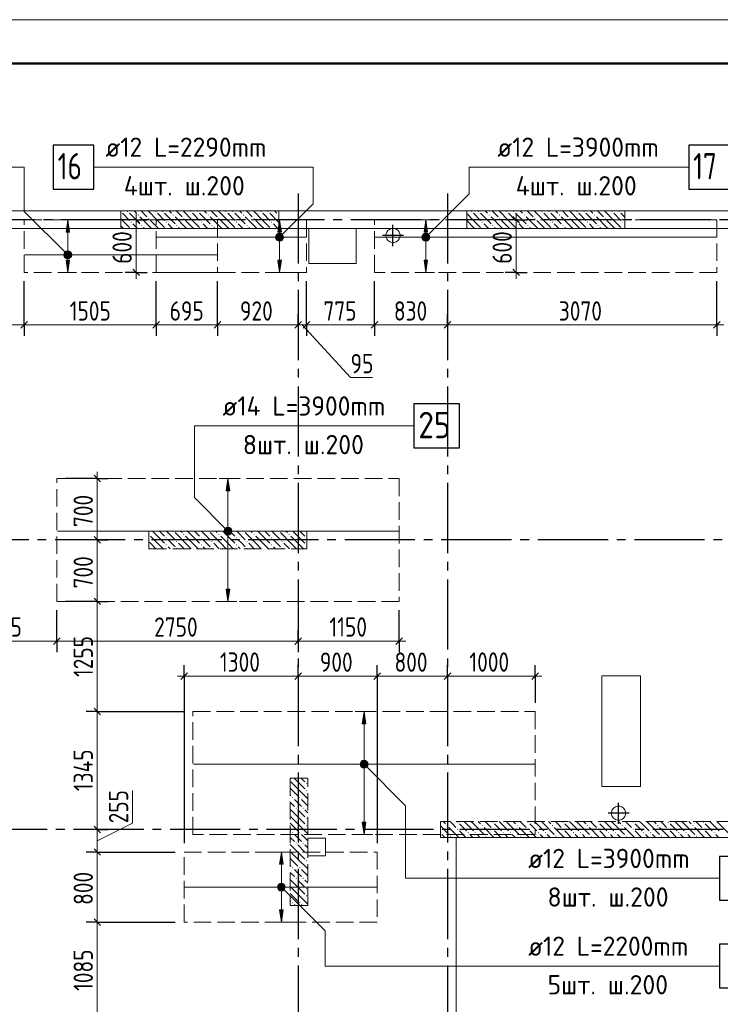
# Model space of a CAD drawing. Header units: millimetres. Extents: x 0 to 43617, y 0 to 59400.
# Tile 23 of 25: x 11451 to 19433, y 48177 to 59400. Entities that reach past the tile are written whole.
import ezdxf

# ---------------------------------------------------------------- set-up
doc = ezdxf.new("R2010")
doc.units = ezdxf.units.MM
doc.linetypes.add('______2', pattern=[270, 200, -70])
doc.linetypes.add('______5', pattern=[1100, 800, -100, 100, -100])
for name, color, linetype, lineweight in [('Standard', 7, 'Continuous', 25), ('ДОП Верх по У', 7, 'Continuous', 25), ('ЖБ Перекрытие верхний уровень', 7, 'Continuous', 35), ('ЖБ Пилон', 7, 'Continuous', 35), ('ЖБ Стена верхний уровень', 7, 'Continuous', 35), ('Оси', 40, '______5', 18), ('Позиционная метка номер позиции', 7, 'Continuous', 13), ('Примечания', 7, 'Continuous', 25)]:
    doc.layers.add(name, color=color, linetype=linetype, lineweight=lineweight)
doc.styles.add('GOST 2.304-81', font='txt')
doc.styles.add('ISOCPEUR', font='txt')

msp = doc.modelspace()

# ---------------------------------------------------------------- hatches: boundary and pattern name
at = {"layer": 'ДОП Верх по У', "linetype": 'Continuous', "lineweight": 13, "transparency": 33554687}
for points in [[(12019, 56980), (11999, 57120), (11979, 56980)], [(14432, 56980), (14412, 57120), (14392, 56980)], [(16098, 56980), (16078, 57120), (16058, 56980)], [(14374, 56920), (14449, 56920), (14444, 56939)], [(14374, 56920), (14444, 56939), (14380, 56939)], [(14380, 56901), (14449, 56920), (14374, 56920)], [(14380, 56939), (14444, 56939), (14431, 56952)], [(14380, 56939), (14431, 56952), (14393, 56952)], [(14380, 56901), (14444, 56901), (14449, 56920)], [(14393, 56888), (14444, 56901), (14380, 56901)], [(14393, 56952), (14431, 56952), (14412, 56958)], [(14393, 56888), (14431, 56888), (14444, 56901)], [(16041, 56920), (16116, 56920), (16111, 56939)], [(16041, 56920), (16111, 56939), (16046, 56939)], [(16046, 56901), (16116, 56920), (16041, 56920)], [(16046, 56939), (16111, 56939), (16097, 56952)], [(16046, 56939), (16097, 56952), (16060, 56952)], [(16046, 56901), (16111, 56901), (16116, 56920)], [(16060, 56888), (16111, 56901), (16046, 56901)], [(16060, 56952), (16097, 56952), (16078, 56958)], [(16060, 56888), (16097, 56888), (16111, 56901)], [(14431, 56888), (14393, 56888), (14412, 56883)], [(16097, 56888), (16060, 56888), (16078, 56883)], [(11961, 56720), (12036, 56720), (12031, 56739)], [(11961, 56720), (12031, 56739), (11967, 56739)], [(11967, 56701), (12036, 56720), (11961, 56720)], [(11967, 56739), (12031, 56739), (12018, 56752)], [(11967, 56739), (12018, 56752), (11980, 56752)], [(11967, 56701), (12031, 56701), (12036, 56720)], [(11980, 56688), (12031, 56701), (11967, 56701)], [(11980, 56752), (12018, 56752), (11999, 56758)], [(11980, 56688), (12018, 56688), (12031, 56701)], [(12018, 56688), (11980, 56688), (11999, 56683)], [(13844, 54030), (13824, 54170), (13804, 54030)], [(13786, 53570), (13861, 53570), (13856, 53589)], [(13786, 53570), (13856, 53589), (13792, 53589)], [(13792, 53551), (13861, 53570), (13786, 53570)], [(13792, 53589), (13856, 53589), (13843, 53602)], [(13792, 53589), (13843, 53602), (13805, 53602)], [(13792, 53551), (13856, 53551), (13861, 53570)], [(13805, 53538), (13856, 53551), (13792, 53551)], [(13805, 53602), (13843, 53602), (13824, 53608)], [(13805, 53538), (13843, 53538), (13856, 53551)], [(13843, 53538), (13805, 53538), (13824, 53533)], [(15394, 51373), (15374, 51513), (15354, 51373)], [(15336, 50913), (15411, 50913), (15406, 50932)], [(15336, 50913), (15406, 50932), (15342, 50932)], [(15342, 50894), (15411, 50913), (15336, 50913)], [(15342, 50932), (15406, 50932), (15393, 50945)], [(15342, 50932), (15393, 50945), (15355, 50945)], [(15342, 50894), (15406, 50894), (15411, 50913)], [(15355, 50881), (15406, 50894), (15342, 50894)], [(15355, 50945), (15393, 50945), (15374, 50951)], [(15355, 50881), (15393, 50881), (15406, 50894)], [(15393, 50881), (15355, 50881), (15374, 50876)], [(14452, 49773), (14432, 49913), (14412, 49773)], [(14394, 49513), (14469, 49513), (14464, 49532)], [(14394, 49513), (14464, 49532), (14399, 49532)], [(14399, 49494), (14469, 49513), (14394, 49513)], [(14399, 49532), (14464, 49532), (14450, 49545)], [(14399, 49532), (14450, 49545), (14413, 49545)], [(14399, 49494), (14464, 49494), (14469, 49513)], [(14413, 49481), (14464, 49494), (14399, 49494)], [(14413, 49545), (14450, 49545), (14432, 49551)], [(14413, 49481), (14450, 49481), (14464, 49494)], [(14450, 49481), (14413, 49481), (14432, 49476)]]:
    msp.add_hatch(color=7, dxfattribs=at).paths.add_polyline_path(points)
for points in [[(12019, 56660), (11999, 56520), (11979, 56660)], [(14432, 56660), (14412, 56520), (14392, 56660)], [(16098, 56660), (16078, 56520), (16058, 56660)], [(13844, 52910), (13824, 52770), (13804, 52910)], [(15394, 50253), (15374, 50113), (15354, 50253)], [(14452, 49253), (14432, 49113), (14412, 49253)]]:
    msp.add_hatch(color=7, dxfattribs=at).paths.add_polyline_path(points, flags=16)
at = {"layer": 'ЖБ Пилон', "linetype": 'Continuous', "lineweight": 18, "transparency": 33554687}
for points in [[(12604, 57217), (12607, 57213), (12604, 57210)], [(12674, 57213), (12681, 57220), (12687, 57213), (12681, 57207)], [(12794, 57173), (12801, 57180), (12807, 57173), (12801, 57167)], [(12914, 57133), (12921, 57140), (12927, 57133), (12921, 57127)], [(12994, 57213), (13001, 57220), (13007, 57213), (13001, 57207)], [(13074, 57213), (13081, 57220), (13087, 57213), (13081, 57207)], [(13194, 57173), (13201, 57180), (13207, 57173), (13201, 57167)], [(13314, 57133), (13321, 57140), (13327, 57133), (13321, 57127)], [(13394, 57213), (13401, 57220), (13407, 57213), (13401, 57207)], [(13474, 57213), (13481, 57220), (13487, 57213), (13481, 57207)], [(13594, 57173), (13601, 57180), (13607, 57173), (13601, 57167)], [(13714, 57133), (13721, 57140), (13727, 57133), (13721, 57127)], [(13794, 57213), (13801, 57220), (13807, 57213), (13801, 57207)], [(13874, 57213), (13881, 57220), (13887, 57213), (13881, 57207)], [(13994, 57173), (14001, 57180), (14007, 57173), (14001, 57167)], [(14114, 57133), (14121, 57140), (14127, 57133), (14121, 57127)], [(14194, 57213), (14201, 57220), (14207, 57213), (14201, 57207)], [(14274, 57213), (14281, 57220), (14287, 57213), (14281, 57207)], [(14394, 57173), (14401, 57180), (14404, 57177), (14404, 57170), (14401, 57167)], [(16594, 57213), (16601, 57220), (16607, 57213), (16601, 57207)], [(16674, 57213), (16681, 57220), (16687, 57213), (16681, 57207)], [(16794, 57173), (16801, 57180), (16807, 57173), (16801, 57167)], [(16914, 57133), (16921, 57140), (16927, 57133), (16921, 57127)], [(16994, 57213), (17001, 57220), (17007, 57213), (17001, 57207)], [(17074, 57213), (17081, 57220), (17087, 57213), (17081, 57207)], [(17194, 57173), (17201, 57180), (17207, 57173), (17201, 57167)], [(17314, 57133), (17321, 57140), (17327, 57133), (17321, 57127)], [(17394, 57213), (17401, 57220), (17407, 57213), (17401, 57207)], [(17474, 57213), (17481, 57220), (17487, 57213), (17481, 57207)], [(17594, 57173), (17601, 57180), (17607, 57173), (17601, 57167)], [(17714, 57133), (17721, 57140), (17727, 57133), (17721, 57127)], [(17794, 57213), (17801, 57220), (17807, 57213), (17801, 57207)], [(17874, 57213), (17881, 57220), (17887, 57213), (17881, 57207)], [(17994, 57173), (18001, 57180), (18007, 57173), (18001, 57167)], [(18114, 57133), (18121, 57140), (18127, 57133), (18121, 57127)], [(18194, 57213), (18201, 57220), (18207, 57213), (18201, 57207)], [(18274, 57213), (18281, 57220), (18287, 57213), (18281, 57207)], [(12714, 57093), (12721, 57100), (12727, 57093), (12721, 57087)], [(12834, 57053), (12841, 57060), (12847, 57053), (12841, 57047)], [(13114, 57093), (13121, 57100), (13127, 57093), (13121, 57087)], [(13234, 57053), (13241, 57060), (13247, 57053), (13241, 57047)], [(13514, 57093), (13521, 57100), (13527, 57093), (13521, 57087)], [(13634, 57053), (13641, 57060), (13647, 57053), (13641, 57047)], [(13914, 57093), (13921, 57100), (13927, 57093), (13921, 57087)], [(14034, 57053), (14041, 57060), (14047, 57053), (14041, 57047)], [(14314, 57093), (14321, 57100), (14327, 57093), (14321, 57087)], [(16714, 57093), (16721, 57100), (16727, 57093), (16721, 57087)], [(16834, 57053), (16841, 57060), (16847, 57053), (16841, 57047)], [(17114, 57093), (17121, 57100), (17127, 57093), (17121, 57087)], [(17234, 57053), (17241, 57060), (17247, 57053), (17241, 57047)], [(17514, 57093), (17521, 57100), (17527, 57093), (17521, 57087)], [(17634, 57053), (17641, 57060), (17647, 57053), (17641, 57047)], [(17914, 57093), (17921, 57100), (17927, 57093), (17921, 57087)], [(18034, 57053), (18041, 57060), (18047, 57053), (18041, 57047)], [(18314, 57093), (18321, 57100), (18327, 57093), (18321, 57087)], [(12924, 53537), (12927, 53533), (12924, 53530)], [(13204, 53570), (13201, 53567), (13198, 53570)], [(13314, 53533), (13321, 53540), (13327, 53533), (13321, 53527)], [(13604, 53570), (13601, 53567), (13598, 53570)], [(13714, 53533), (13721, 53540), (13727, 53533), (13721, 53527)], [(14004, 53570), (14001, 53567), (13998, 53570)], [(14114, 53533), (14121, 53540), (14127, 53533), (14121, 53527)], [(14404, 53570), (14401, 53567), (14398, 53570)], [(14514, 53533), (14521, 53540), (14527, 53533), (14521, 53527)], [(13114, 53493), (13121, 53500), (13127, 53493), (13121, 53487)], [(13234, 53453), (13241, 53460), (13247, 53453), (13241, 53447)], [(13514, 53493), (13521, 53500), (13527, 53493), (13521, 53487)], [(13634, 53453), (13641, 53460), (13647, 53453), (13641, 53447)], [(13914, 53493), (13921, 53500), (13927, 53493), (13921, 53487)], [(14034, 53453), (14041, 53460), (14047, 53453), (14041, 53447)], [(14314, 53493), (14321, 53500), (14327, 53493), (14321, 53487)], [(14434, 53453), (14441, 53460), (14447, 53453), (14441, 53447)], [(14714, 53493), (14721, 53500), (14724, 53497), (14724, 53490), (14721, 53487)], [(13114, 53413), (13121, 53420), (13127, 53413), (13121, 53407)], [(13234, 53373), (13241, 53380), (13247, 53373), (13244, 53370), (13238, 53370)], [(13514, 53413), (13521, 53420), (13527, 53413), (13521, 53407)], [(13634, 53373), (13641, 53380), (13647, 53373), (13644, 53370), (13638, 53370)], [(13914, 53413), (13921, 53420), (13927, 53413), (13921, 53407)], [(14034, 53373), (14041, 53380), (14047, 53373), (14044, 53370), (14038, 53370)], [(14314, 53413), (14321, 53420), (14327, 53413), (14321, 53407)], [(14434, 53373), (14441, 53380), (14447, 53373), (14444, 53370), (14438, 53370)], [(14714, 53413), (14721, 53420), (14724, 53417), (14724, 53410), (14721, 53407)], [(14714, 50693), (14721, 50700), (14727, 50693), (14721, 50687)], [(14714, 50613), (14721, 50620), (14727, 50613), (14721, 50607)], [(14554, 50533), (14561, 50540), (14567, 50533), (14561, 50527)], [(14634, 50533), (14641, 50540), (14647, 50533), (14641, 50527)], [(14594, 50413), (14601, 50420), (14607, 50413), (14601, 50407)], [(14674, 50413), (14681, 50420), (14687, 50413), (14681, 50407)], [(14714, 50293), (14721, 50300), (14727, 50293), (14721, 50287)], [(14714, 50213), (14721, 50220), (14727, 50213), (14721, 50207)], [(14554, 50133), (14561, 50140), (14567, 50133), (14561, 50127)], [(14634, 50133), (14641, 50140), (14647, 50133), (14641, 50127)], [(14594, 50013), (14601, 50020), (14607, 50013), (14601, 50007)], [(14674, 50013), (14681, 50020), (14687, 50013), (14681, 50007)], [(14714, 49893), (14721, 49900), (14727, 49893), (14721, 49887)], [(14554, 49733), (14561, 49740), (14567, 49733), (14561, 49727)], [(14634, 49733), (14641, 49740), (14647, 49733), (14641, 49727)], [(14714, 49813), (14721, 49820), (14727, 49813), (14721, 49807)], [(14594, 49613), (14601, 49620), (14607, 49613), (14601, 49607)], [(14674, 49613), (14681, 49620), (14687, 49613), (14681, 49607)], [(14714, 49493), (14721, 49500), (14727, 49493), (14721, 49487)], [(14714, 49413), (14721, 49420), (14727, 49413), (14721, 49407)], [(14554, 49333), (14561, 49340), (14567, 49333), (14561, 49327)], [(14634, 49333), (14641, 49340), (14647, 49333), (14641, 49327)]]:
    msp.add_hatch(color=7, dxfattribs=at).paths.add_polyline_path(points, flags=16)
at = {"layer": 'ЖБ Стена верхний уровень', "linetype": 'Continuous', "lineweight": 18, "transparency": 33554687}
for points in [[(16314, 50213), (16321, 50220), (16327, 50213), (16321, 50207)], [(16434, 50253), (16441, 50260), (16447, 50253), (16441, 50247)], [(16434, 50173), (16441, 50180), (16447, 50173), (16441, 50167)], [(16714, 50213), (16721, 50220), (16727, 50213), (16721, 50207)], [(16834, 50253), (16841, 50260), (16847, 50253), (16841, 50247)], [(16834, 50173), (16841, 50180), (16847, 50173), (16841, 50167)], [(17114, 50213), (17121, 50220), (17127, 50213), (17121, 50207)], [(17234, 50253), (17241, 50260), (17247, 50253), (17241, 50247)], [(17234, 50173), (17241, 50180), (17247, 50173), (17241, 50167)], [(17514, 50213), (17521, 50220), (17527, 50213), (17521, 50207)], [(17634, 50253), (17641, 50260), (17647, 50253), (17641, 50247)], [(17634, 50173), (17641, 50180), (17647, 50173), (17641, 50167)], [(17914, 50213), (17921, 50220), (17927, 50213), (17921, 50207)], [(18034, 50253), (18041, 50260), (18047, 50253), (18041, 50247)], [(18034, 50173), (18041, 50180), (18047, 50173), (18041, 50167)], [(18314, 50213), (18321, 50220), (18327, 50213), (18321, 50207)], [(18434, 50253), (18441, 50260), (18447, 50253), (18441, 50247)], [(18434, 50173), (18441, 50180), (18447, 50173), (18441, 50167)], [(18714, 50213), (18721, 50220), (18727, 50213), (18721, 50207)], [(18834, 50253), (18841, 50260), (18847, 50253), (18841, 50247)], [(18834, 50173), (18841, 50180), (18847, 50173), (18841, 50167)], [(19114, 50213), (19121, 50220), (19127, 50213), (19121, 50207)], [(19234, 50253), (19241, 50260), (19247, 50253), (19241, 50247)], [(19234, 50173), (19241, 50180), (19247, 50173), (19241, 50167)], [(16244, 50137), (16247, 50133), (16244, 50130)], [(16354, 50093), (16361, 50100), (16367, 50093), (16361, 50087)], [(16554, 50133), (16561, 50140), (16567, 50133), (16561, 50127)], [(16634, 50133), (16641, 50140), (16647, 50133), (16641, 50127)], [(16754, 50093), (16761, 50100), (16767, 50093), (16761, 50087)], [(16954, 50133), (16961, 50140), (16967, 50133), (16961, 50127)], [(17034, 50133), (17041, 50140), (17047, 50133), (17041, 50127)], [(17154, 50093), (17161, 50100), (17167, 50093), (17161, 50087)], [(17354, 50133), (17361, 50140), (17367, 50133), (17361, 50127)], [(17434, 50133), (17441, 50140), (17447, 50133), (17441, 50127)], [(17554, 50093), (17561, 50100), (17567, 50093), (17561, 50087)], [(17754, 50133), (17761, 50140), (17767, 50133), (17761, 50127)], [(17834, 50133), (17841, 50140), (17847, 50133), (17841, 50127)], [(17954, 50093), (17961, 50100), (17967, 50093), (17961, 50087)], [(18154, 50133), (18161, 50140), (18167, 50133), (18161, 50127)], [(18234, 50133), (18241, 50140), (18247, 50133), (18241, 50127)], [(18354, 50093), (18361, 50100), (18367, 50093), (18361, 50087)], [(18554, 50133), (18561, 50140), (18567, 50133), (18561, 50127)], [(18634, 50133), (18641, 50140), (18647, 50133), (18641, 50127)], [(18754, 50093), (18761, 50100), (18767, 50093), (18761, 50087)], [(18954, 50133), (18961, 50140), (18967, 50133), (18961, 50127)], [(19034, 50133), (19041, 50140), (19047, 50133), (19041, 50127)], [(19154, 50093), (19161, 50100), (19167, 50093), (19161, 50087)], [(19354, 50133), (19361, 50140), (19367, 50133), (19361, 50127)]]:
    msp.add_hatch(color=7, dxfattribs=at).paths.add_polyline_path(points, flags=16)
at = {"layer": 'Позиционная метка номер позиции', "linetype": 'Continuous', "lineweight": 13, "transparency": 33554687}
for points in [[(14369, 56931), (14444, 56888), (14380, 56952)], [(14369, 56909), (14423, 56877), (14369, 56931)], [(14369, 56931), (14423, 56877), (14444, 56888)], [(14400, 56877), (14369, 56909), (14380, 56888)], [(14369, 56909), (14400, 56877), (14423, 56877)], [(14380, 56952), (14455, 56909), (14400, 56963)], [(14380, 56952), (14444, 56888), (14455, 56909)], [(14400, 56963), (14455, 56909), (14455, 56931)], [(14400, 56963), (14455, 56931), (14423, 56963)], [(14423, 56963), (14455, 56931), (14444, 56952)], [(16035, 56931), (16110, 56888), (16047, 56952)], [(16035, 56909), (16090, 56877), (16035, 56931)], [(16035, 56931), (16090, 56877), (16110, 56888)], [(16067, 56877), (16035, 56909), (16047, 56888)], [(16035, 56909), (16067, 56877), (16090, 56877)], [(16047, 56952), (16122, 56909), (16067, 56963)], [(16047, 56952), (16110, 56888), (16122, 56909)], [(16067, 56963), (16122, 56909), (16122, 56931)], [(16067, 56963), (16122, 56931), (16090, 56963)], [(16090, 56963), (16122, 56931), (16110, 56952)], [(11967, 56688), (12010, 56763), (11956, 56709)], [(11956, 56709), (12010, 56763), (11988, 56763)], [(11956, 56709), (11988, 56763), (11956, 56731)], [(11956, 56731), (11988, 56763), (11967, 56752)], [(11967, 56688), (12031, 56752), (12010, 56763)], [(11988, 56677), (12031, 56752), (11967, 56688)], [(11988, 56677), (12042, 56731), (12031, 56752)], [(12010, 56677), (12042, 56731), (11988, 56677)], [(12010, 56677), (12042, 56709), (12042, 56731)], [(12042, 56709), (12010, 56677), (12031, 56688)], [(13792, 53538), (13835, 53613), (13781, 53559)], [(13781, 53559), (13835, 53613), (13813, 53613)], [(13781, 53559), (13813, 53613), (13781, 53581)], [(13781, 53581), (13813, 53613), (13792, 53602)], [(13792, 53538), (13856, 53602), (13835, 53613)], [(13813, 53527), (13856, 53602), (13792, 53538)], [(13813, 53527), (13867, 53581), (13856, 53602)], [(13835, 53527), (13867, 53581), (13813, 53527)], [(13835, 53527), (13867, 53559), (13867, 53581)], [(13867, 53559), (13835, 53527), (13856, 53538)], [(15331, 50924), (15363, 50956), (15342, 50945)], [(15363, 50956), (15331, 50924), (15331, 50902)], [(15363, 50956), (15331, 50902), (15385, 50956)], [(15385, 50956), (15331, 50902), (15342, 50881)], [(15385, 50956), (15342, 50881), (15406, 50945)], [(15406, 50945), (15342, 50881), (15363, 50870)], [(15406, 50945), (15363, 50870), (15417, 50924)], [(15417, 50924), (15363, 50870), (15385, 50870)], [(15417, 50924), (15385, 50870), (15417, 50902)], [(15417, 50902), (15385, 50870), (15406, 50881)], [(14388, 49524), (14420, 49556), (14400, 49545)], [(14420, 49556), (14388, 49524), (14388, 49502)], [(14420, 49556), (14388, 49502), (14443, 49556)], [(14443, 49556), (14388, 49502), (14400, 49481)], [(14443, 49556), (14400, 49481), (14463, 49545)], [(14463, 49545), (14400, 49481), (14420, 49470)], [(14463, 49545), (14420, 49470), (14475, 49524)], [(14475, 49524), (14420, 49470), (14443, 49470)], [(14475, 49524), (14443, 49470), (14475, 49502)], [(14475, 49502), (14443, 49470), (14463, 49481)]]:
    msp.add_hatch(color=7, dxfattribs=at).paths.add_polyline_path(points)

# ---------------------------------------------------------------- linework, layer by layer
at = {"layer": 'Standard', "color": 7, "linetype": 'Continuous', "lineweight": 25, "transparency": 33554687}
for p, q in [((12740, 57158), (12815, 57083)), ((17070, 57158), (17145, 57083)), ((12740, 56558), (12815, 56483)), ((17070, 56558), (17145, 56483)), ((11466, 55883), (11541, 55958)), ((12969, 55883), (13044, 55958)), ((13666, 55883), (13741, 55958)), ((14586, 55883), (14661, 55958)), ((14681, 55883), (14756, 55958)), ((15457, 55883), (15531, 55958)), ((16286, 55883), (16361, 55958)), ((19357, 55883), (19431, 55958)), ((12298, 54208), (12373, 54133)), ((12298, 53508), (12373, 53433)), ((12298, 52808), (12373, 52733)), ((11836, 52280), (11911, 52355)), ((14586, 52280), (14661, 52355)), ((15736, 52280), (15811, 52355)), ((13286, 51880), (13361, 51955)), ((14586, 51880), (14661, 51955)), ((15486, 51880), (15561, 51955)), ((16286, 51880), (16361, 51955)), ((17286, 51880), (17361, 51955)), ((12298, 51551), (12373, 51476)), ((12298, 50208), (12373, 50133)), ((12298, 49951), (12373, 49876)), ((12298, 49151), (12373, 49076))]:
    msp.add_line(p, q, dxfattribs=at)
at = {"layer": 'Standard', "color": 7, "linetype": 'Continuous', "lineweight": 13, "transparency": 33554687}
for p, q in [((12778, 57120), (12778, 57195)), ((17108, 57120), (17108, 57195)), ((12778, 57120), (12778, 56520)), ((17108, 57120), (17108, 56520)), ((12778, 56520), (12778, 56445)), ((17108, 56520), (17108, 56445)), ((10661, 55920), (11504, 55920)), ((11504, 55920), (13007, 55920)), ((13007, 55920), (13704, 55920)), ((13704, 55920), (14624, 55920)), ((14624, 55920), (14719, 55920)), ((14671, 55920), (15221, 55320)), ((14719, 55920), (15494, 55920)), ((15494, 55920), (16324, 55920)), ((16324, 55920), (19394, 55920)), ((19394, 55920), (19474, 55920)), ((15221, 55320), (15472, 55320)), ((12335, 54170), (12335, 54245)), ((12335, 52770), (12335, 51513)), ((10661, 52317), (11874, 52317)), ((11874, 52317), (14624, 52317)), ((14624, 52317), (15774, 52317)), ((15774, 52317), (15849, 52317)), ((13324, 51917), (13249, 51917)), ((13324, 51917), (14624, 51917)), ((14624, 51917), (15524, 51917)), ((15524, 51917), (16324, 51917)), ((16324, 51917), (17324, 51917)), ((17324, 51917), (17399, 51917)), ((12335, 51513), (12335, 50170)), ((12737, 50240), (12737, 50615)), ((12335, 50042), (12737, 50240)), ((12335, 50170), (12335, 49913)), ((12335, 49913), (12335, 49113)), ((12335, 49113), (12335, 48030))]:
    msp.add_line(p, q, dxfattribs=at)
at = {"layer": 'Standard', "color": 251, "linetype": 'Continuous', "lineweight": -3, "true_color": 0x656565, "transparency": 33554687}
for p, q in [((12778, 57120), (12653, 57120)), ((12778, 57120), (12702, 57120)), ((12778, 57120), (12903, 57120)), ((17108, 57120), (16983, 57120)), ((17108, 57120), (17032, 57120)), ((17108, 57120), (17233, 57120)), ((12778, 56520), (12653, 56520)), ((12778, 56520), (12702, 56520)), ((12778, 56520), (12903, 56520)), ((17108, 56520), (16983, 56520)), ((17108, 56520), (17032, 56520)), ((17108, 56520), (17233, 56520)), ((11504, 55920), (11504, 56045)), ((13007, 55920), (13007, 56045)), ((13704, 55920), (13704, 56045)), ((14624, 55920), (14624, 56045)), ((14719, 55920), (14719, 56045)), ((15494, 55920), (15494, 56045)), ((16324, 55920), (16324, 56045)), ((19394, 55920), (19394, 56045)), ((11504, 55920), (11504, 55795)), ((13007, 55920), (13007, 55795)), ((13704, 55920), (13704, 55795)), ((14624, 55920), (14624, 55795)), ((14624, 55920), (14624, 55920)), ((14719, 55920), (14719, 55795)), ((15494, 55920), (15494, 55795)), ((16324, 55920), (16324, 55795)), ((16324, 55920), (16324, 55789)), ((19394, 55920), (19394, 55795)), ((12335, 54170), (11974, 54170)), ((12335, 54170), (12210, 54170)), ((12335, 54170), (12460, 54170)), ((12335, 53470), (12210, 53470)), ((12335, 53470), (12460, 53470)), ((12335, 53470), (12335, 53470)), ((12335, 52770), (12210, 52770)), ((12335, 52770), (12460, 52770)), ((15774, 52317), (15774, 52670)), ((11874, 52317), (11874, 52442)), ((14624, 52317), (14624, 52442)), ((15774, 52317), (15774, 52442)), ((11874, 52317), (11874, 52192)), ((14624, 52317), (14624, 52192)), ((14624, 52317), (14624, 52317)), ((15774, 52317), (15774, 52192)), ((13324, 51917), (13324, 52042)), ((14624, 51917), (14624, 52042)), ((15524, 51917), (15524, 52042)), ((16324, 51917), (16324, 52042)), ((17324, 51917), (17324, 52042)), ((13324, 51917), (13324, 51792)), ((13324, 51917), (13324, 50013)), ((14624, 51917), (14624, 51792)), ((14624, 51917), (14624, 51680)), ((15524, 51917), (15524, 51792)), ((15524, 51917), (15524, 50013)), ((16324, 51917), (16324, 51792)), ((16324, 51917), (16324, 51917)), ((17324, 51917), (17324, 51792)), ((17324, 51917), (17324, 51613)), ((12335, 51513), (12210, 51513)), ((12335, 51513), (12460, 51513)), ((12335, 50170), (12210, 50170)), ((12335, 50170), (12460, 50170)), ((12335, 50170), (12335, 50170)), ((12335, 49913), (12210, 49913)), ((12335, 49913), (12460, 49913)), ((12335, 49113), (12210, 49113)), ((12335, 49113), (12460, 49113))]:
    msp.add_line(p, q, dxfattribs=at)
at = {"layer": 'Standard', "color": 8, "linetype": '______5', "lineweight": -3, "transparency": 33554687}
for p, q in [((15704, 56820), (15704, 57060)), ((15824, 56940), (15585, 56940)), ((18274, 50235), (18274, 50475)), ((18393, 50355), (18154, 50355))]:
    msp.add_line(p, q, dxfattribs=at)
at = {"layer": 'Standard', "color": 7, "linetype": 'Continuous', "lineweight": 13, "transparency": 33554687}
msp.add_lwpolyline([(0, 0), (42000, 0), (42000, 59400), (0, 59400), (0, 0)], close=True, dxfattribs=at)
at = {"layer": 'Standard', "color": 7, "linetype": 'Continuous', "lineweight": 50, "transparency": 33554687}
msp.add_lwpolyline([(2000, 58900), (41500, 58900), (41500, 500), (2000, 500), (2000, 58900)], close=True, dxfattribs=at)
at = {"layer": 'Standard', "color": 254, "linetype": 'Continuous', "lineweight": 13, "true_color": 0xc4c4ff, "transparency": 33554687}
msp.add_lwpolyline([(7605, 10311), (32674, 10311), (32674, 57020), (7605, 57020), (7605, 10311)], dxfattribs=at)
at = {"layer": 'Standard', "color": 251, "linetype": 'Continuous', "lineweight": -3, "true_color": 0x656565, "transparency": 33554687}
for points in [[(11504, 55920), (11504, 55937), (11504, 55937), (11504, 55937), (11504, 55937), (11504, 55937), (11504, 55937), (11504, 55937), (11504, 55937), (11504, 55937), (11504, 55937), (11504, 55937), (11504, 55937), (11504, 55937), (11504, 55937), (11504, 56137), (11504, 56137), (11504, 56420)], [(13007, 55920), (13007, 55937), (13007, 55937), (13007, 55937), (13007, 55937), (13007, 55937), (13007, 55937), (13007, 55937), (13007, 55937), (13007, 55937), (13007, 55937), (13007, 55937), (13007, 55937), (13007, 56298), (13007, 56298), (13007, 56420)], [(13704, 55920), (13704, 55937), (13704, 55937), (13704, 55937), (13704, 55937), (13704, 55937), (13704, 55937), (13704, 55937), (13704, 55937), (13704, 55937), (13704, 55937), (13704, 56373), (13704, 56373), (13704, 56420)], [(14719, 55920), (14719, 55937), (14719, 55937), (14719, 55937), (14719, 55937), (14719, 55937), (14719, 55937), (14719, 55937), (14719, 55937), (14719, 56420)], [(15494, 55920), (15494, 55937), (15494, 55937), (15494, 55937), (15494, 55937), (15494, 55937), (15494, 55937), (15494, 56420)], [(19394, 55920), (19394, 55937), (19394, 55937), (19394, 56420)], [(12335, 52770), (12318, 52770), (12318, 52770), (12318, 52770), (12318, 52770), (12318, 52770), (12318, 52770), (12318, 52770), (12318, 52770), (12318, 52770), (12318, 52770), (12318, 52770), (12318, 52770), (12318, 52770), (12318, 52770), (12318, 52770), (12318, 52770), (12318, 52770), (12318, 52770), (12318, 52770), (12318, 52770), (12318, 52770), (12318, 52770), (12318, 52770), (12318, 52770), (12287, 52770), (12287, 52770), (11974, 52770)], [(11874, 52317), (11874, 52334), (11874, 52334), (11874, 52334), (11874, 52334), (11874, 52670)], [(12335, 51513), (12429, 51513), (12429, 51513), (12445, 51513), (12445, 51513), (12564, 51513), (12564, 51513), (13324, 51513)], [(12335, 49913), (12515, 49913), (12515, 49913), (12544, 49913), (12544, 49913), (13224, 49913)], [(12335, 49113), (12558, 49113), (12558, 49113), (12593, 49113), (12593, 49113), (13224, 49113)]]:
    msp.add_lwpolyline(points, dxfattribs=at)
at = {"layer": 'Standard', "color": 7, "linetype": 'Continuous', "lineweight": 13, "transparency": 33554687}
for points in [[(12335, 54170), (12335, 53514), (12335, 53514), (12335, 53470)], [(12335, 53470), (12335, 53179), (12335, 53179), (12335, 52872), (12335, 52872), (12335, 52780), (12335, 52780), (12335, 52770)]]:
    msp.add_lwpolyline(points, dxfattribs=at)
at = {"layer": 'ДОП Верх по У', "color": 7, "linetype": 'Continuous', "lineweight": 13, "transparency": 33554687}
for p, q in [((12408, 57720), (14494, 57720)), ((16873, 57720), (18959, 57720)), ((13742, 54770), (15850, 54770)), ((17224, 49613), (19310, 49613)), ((17224, 48613), (19310, 48613))]:
    msp.add_line(p, q, dxfattribs=at)
at = {"layer": 'ДОП Верх по У', "color": 251, "linetype": 'Continuous', "lineweight": 13, "true_color": 0x494949, "transparency": 33554687}
for p, q in [((11999, 57120), (11899, 57120)), ((11999, 57120), (11979, 56980)), ((12019, 56980), (11999, 57120)), ((11999, 57120), (12099, 57120)), ((11999, 57120), (11999, 57120)), ((14412, 57120), (14312, 57120)), ((14412, 57120), (14392, 56980)), ((14432, 56980), (14412, 57120)), ((14412, 57120), (14512, 57120)), ((14412, 57120), (14412, 57120)), ((16078, 57120), (15978, 57120)), ((16078, 57120), (16058, 56980)), ((16098, 56980), (16078, 57120)), ((16078, 57120), (16178, 57120)), ((16078, 57120), (16078, 57120)), ((11979, 56980), (12019, 56980)), ((11999, 56750), (11999, 56980)), ((14374, 56920), (14374, 56920)), ((14392, 56980), (14432, 56980)), ((14412, 56950), (14412, 56980)), ((14449, 56920), (14449, 56920)), ((16041, 56920), (16041, 56920)), ((16058, 56980), (16098, 56980)), ((16078, 56950), (16078, 56980)), ((16116, 56920), (16116, 56920)), ((14412, 56660), (14412, 56890)), ((16078, 56660), (16078, 56890)), ((11961, 56720), (11961, 56720)), ((11999, 56660), (11999, 56690)), ((12036, 56720), (12036, 56720)), ((11999, 56520), (11979, 56660)), ((11979, 56660), (12019, 56660)), ((12019, 56660), (11999, 56520)), ((14412, 56520), (14392, 56660)), ((14392, 56660), (14432, 56660)), ((14432, 56660), (14412, 56520)), ((16078, 56520), (16058, 56660)), ((16058, 56660), (16098, 56660)), ((16098, 56660), (16078, 56520)), ((11999, 56520), (11899, 56520)), ((11999, 56520), (12099, 56520)), ((11999, 56520), (11999, 56520)), ((14412, 56520), (14312, 56520)), ((14412, 56520), (14512, 56520)), ((14412, 56520), (14412, 56520)), ((16078, 56520), (15978, 56520)), ((16078, 56520), (16178, 56520)), ((16078, 56520), (16078, 56520)), ((13824, 54170), (13724, 54170)), ((13824, 54170), (13804, 54030)), ((13844, 54030), (13824, 54170)), ((13824, 54170), (13924, 54170)), ((13824, 54170), (13824, 54170)), ((13804, 54030), (13844, 54030)), ((13824, 53600), (13824, 54030)), ((13786, 53570), (13786, 53570)), ((13824, 52910), (13824, 53540)), ((13861, 53570), (13861, 53570)), ((13824, 52770), (13804, 52910)), ((13804, 52910), (13844, 52910)), ((13844, 52910), (13824, 52770)), ((13824, 52770), (13724, 52770)), ((13824, 52770), (13924, 52770)), ((13824, 52770), (13824, 52770)), ((15374, 51513), (15274, 51513)), ((15374, 51513), (15354, 51373)), ((15394, 51373), (15374, 51513)), ((15374, 51513), (15474, 51513)), ((15374, 51513), (15374, 51513)), ((15354, 51373), (15394, 51373)), ((15374, 50943), (15374, 51373)), ((15336, 50913), (15336, 50913)), ((15374, 50253), (15374, 50883)), ((15411, 50913), (15411, 50913)), ((15374, 50113), (15354, 50253)), ((15354, 50253), (15394, 50253)), ((15394, 50253), (15374, 50113)), ((15374, 50113), (15274, 50113)), ((15374, 50113), (15474, 50113)), ((15374, 50113), (15374, 50113)), ((14432, 49913), (14332, 49913)), ((14432, 49913), (14412, 49773)), ((14452, 49773), (14432, 49913)), ((14432, 49913), (14532, 49913)), ((14432, 49913), (14432, 49913)), ((14412, 49773), (14452, 49773)), ((14432, 49543), (14432, 49773)), ((14394, 49513), (14394, 49513)), ((14469, 49513), (14469, 49513)), ((14432, 49253), (14432, 49483)), ((14432, 49113), (14412, 49253)), ((14412, 49253), (14452, 49253)), ((14452, 49253), (14432, 49113)), ((14432, 49113), (14332, 49113)), ((14432, 49113), (14532, 49113)), ((14432, 49113), (14432, 49113))]:
    msp.add_line(p, q, dxfattribs=at)
at = {"layer": 'ДОП Верх по У', "color": 7, "linetype": 'Continuous', "lineweight": 18, "transparency": 33554687}
for p, q in [((13013, 56920), (14713, 56920)), ((19388, 56920), (15500, 56920)), ((13698, 56720), (11510, 56720)), ((15767, 53570), (11881, 53570)), ((17318, 50913), (13430, 50913)), ((15518, 49513), (13330, 49513))]:
    msp.add_line(p, q, dxfattribs=at)
at = {"layer": 'ДОП Верх по У', "color": 7, "linetype": 'Continuous', "lineweight": 25, "transparency": 33554687}
for points in [[(11834, 57470), (12294, 57470), (12294, 57970), (11834, 57970), (11834, 57470)], [(19073, 57470), (19533, 57470), (19533, 57970), (19073, 57970), (19073, 57470)], [(15942, 54520), (16462, 54520), (16462, 55020), (15942, 55020), (15942, 54520)], [(19424, 49363), (19884, 49363), (19884, 49863), (19424, 49863), (19424, 49363)], [(19424, 48363), (19884, 48363), (19884, 48863), (19424, 48863), (19424, 48363)]]:
    msp.add_lwpolyline(points, dxfattribs=at)
at = {"layer": 'ДОП Верх по У', "color": 251, "linetype": 'Continuous', "lineweight": 13, "true_color": 0x494949, "transparency": 33554687}
for centre in [(14412, 56920), (16078, 56920), (11999, 56720), (13824, 53570), (15374, 50913), (14432, 49513)]:
    msp.add_circle(centre, 37.5, dxfattribs=at)
at = {"layer": 'ЖБ Перекрытие верхний уровень', "color": 7, "linetype": 'Continuous', "lineweight": 18, "transparency": 33554687}
for p, q in [((22354, 57220), (8924, 57220)), ((15284, 57020), (14744, 57020)), ((14744, 57020), (14744, 56620)), ((15284, 56620), (15284, 57020)), ((15692, 57020), (15668, 57012)), ((15717, 57020), (15692, 57020)), ((15741, 57012), (15717, 57020)), ((15632, 56977), (15624, 56953)), ((15624, 56953), (15624, 56927)), ((15624, 56927), (15632, 56903)), ((15647, 56997), (15632, 56977)), ((15632, 56903), (15647, 56883)), ((15668, 57012), (15647, 56997)), ((15761, 56997), (15741, 57012)), ((15776, 56977), (15761, 56997)), ((15761, 56883), (15776, 56903)), ((15784, 56953), (15776, 56977)), ((15776, 56903), (15784, 56927)), ((15784, 56927), (15784, 56953)), ((15647, 56883), (15668, 56868)), ((15668, 56868), (15692, 56860)), ((15692, 56860), (15717, 56860)), ((15717, 56860), (15741, 56868)), ((15741, 56868), (15761, 56883)), ((14744, 56620), (15284, 56620)), ((18524, 51920), (18084, 51920)), ((18084, 51920), (18084, 50660)), ((18524, 50660), (18524, 51920)), ((18084, 50660), (18424, 50660)), ((18424, 50660), (18524, 50660)), ((18202, 50392), (18194, 50368)), ((18217, 50412), (18202, 50392)), ((18237, 50427), (18217, 50412)), ((18261, 50435), (18237, 50427)), ((18287, 50435), (18261, 50435)), ((18311, 50427), (18287, 50435)), ((18331, 50412), (18311, 50427)), ((18346, 50392), (18331, 50412)), ((18354, 50368), (18346, 50392)), ((18194, 50368), (18194, 50342)), ((18194, 50342), (18202, 50318)), ((18202, 50318), (18217, 50298)), ((18217, 50298), (18237, 50283)), ((18237, 50283), (18261, 50275)), ((18287, 50275), (18311, 50283)), ((18311, 50283), (18331, 50298)), ((18331, 50298), (18346, 50318)), ((18346, 50318), (18354, 50342)), ((18354, 50342), (18354, 50368)), ((18261, 50275), (18287, 50275)), ((14934, 50070), (14734, 50070)), ((14734, 50070), (14734, 49870)), ((14934, 49870), (14934, 50070)), ((16424, 45130), (16424, 50080)), ((16424, 50080), (22174, 50080)), ((14734, 49870), (14934, 49870))]:
    msp.add_line(p, q, dxfattribs=at)
at = {"layer": 'ЖБ Пилон', "color": 253, "linetype": '______2', "lineweight": 13, "true_color": 0xa0a0a0, "transparency": 33554687}
for p, q in [((14404, 57220), (12604, 57220)), ((12604, 57220), (12604, 57020)), ((14404, 57020), (14404, 57220)), ((18344, 57220), (16544, 57220)), ((16544, 57220), (16544, 57020)), ((18344, 57020), (18344, 57220)), ((12604, 57020), (14404, 57020)), ((16544, 57020), (18344, 57020)), ((14724, 53570), (12924, 53570)), ((12924, 53570), (12924, 53370)), ((14724, 53370), (14724, 53570)), ((12924, 53370), (14724, 53370)), ((14534, 50755), (14534, 49305)), ((14734, 50755), (14534, 50755)), ((14734, 49305), (14734, 50755)), ((14534, 49305), (14734, 49305))]:
    msp.add_line(p, q, dxfattribs=at)
at = {"layer": 'ЖБ Пилон', "color": 9, "linetype": 'Continuous', "lineweight": 18, "true_color": 0xc7c7c7, "transparency": 33554687}
for p, q in [((12621, 57113), (12604, 57130)), ((12621, 57193), (12701, 57113)), ((12701, 57193), (12821, 57073)), ((12754, 57220), (12781, 57193)), ((12941, 57033), (12821, 57153)), ((12834, 57220), (12901, 57153)), ((13021, 57113), (12914, 57220)), ((13021, 57193), (13101, 57113)), ((13101, 57193), (13221, 57073)), ((13154, 57220), (13181, 57193)), ((13341, 57033), (13221, 57153)), ((13234, 57220), (13301, 57153)), ((13421, 57113), (13314, 57220)), ((13421, 57193), (13501, 57113)), ((13501, 57193), (13621, 57073)), ((13554, 57220), (13581, 57193)), ((13741, 57033), (13621, 57153)), ((13634, 57220), (13701, 57153)), ((13821, 57113), (13714, 57220)), ((13821, 57193), (13901, 57113)), ((13901, 57193), (14021, 57073)), ((13954, 57220), (13981, 57193)), ((14141, 57033), (14021, 57153)), ((14034, 57220), (14101, 57153)), ((14221, 57113), (14114, 57220)), ((14221, 57193), (14301, 57113)), ((14301, 57193), (14404, 57090)), ((14354, 57220), (14381, 57193)), ((16621, 57113), (16544, 57190)), ((16621, 57193), (16701, 57113)), ((16701, 57193), (16821, 57073)), ((16754, 57220), (16781, 57193)), ((16941, 57033), (16821, 57153)), ((16834, 57220), (16901, 57153)), ((17021, 57113), (16914, 57220)), ((17021, 57193), (17101, 57113)), ((17101, 57193), (17221, 57073)), ((17154, 57220), (17181, 57193)), ((17341, 57033), (17221, 57153)), ((17234, 57220), (17301, 57153)), ((17421, 57113), (17314, 57220)), ((17421, 57193), (17501, 57113)), ((17501, 57193), (17621, 57073)), ((17554, 57220), (17581, 57193)), ((17741, 57033), (17621, 57153)), ((17634, 57220), (17701, 57153)), ((17821, 57113), (17714, 57220)), ((17821, 57193), (17901, 57113)), ((17901, 57193), (18021, 57073)), ((17954, 57220), (17981, 57193)), ((18141, 57033), (18021, 57153)), ((18034, 57220), (18101, 57153)), ((18221, 57113), (18114, 57220)), ((18221, 57193), (18301, 57113)), ((18301, 57193), (18344, 57150)), ((12604, 57050), (12621, 57033)), ((12621, 57113), (12701, 57033)), ((12621, 57033), (12634, 57020)), ((12781, 57033), (12741, 57073)), ((12794, 57020), (12781, 57033)), ((12861, 57033), (12874, 57020)), ((12941, 57113), (13021, 57033)), ((12941, 57033), (12954, 57020)), ((13021, 57113), (13101, 57033)), ((13021, 57033), (13034, 57020)), ((13181, 57033), (13141, 57073)), ((13194, 57020), (13181, 57033)), ((13261, 57033), (13274, 57020)), ((13341, 57113), (13421, 57033)), ((13341, 57033), (13354, 57020)), ((13421, 57113), (13501, 57033)), ((13421, 57033), (13434, 57020)), ((13581, 57033), (13541, 57073)), ((13594, 57020), (13581, 57033)), ((13661, 57033), (13674, 57020)), ((13741, 57113), (13821, 57033)), ((13741, 57033), (13754, 57020)), ((13821, 57113), (13901, 57033)), ((13821, 57033), (13834, 57020)), ((13981, 57033), (13941, 57073)), ((13994, 57020), (13981, 57033)), ((14061, 57033), (14074, 57020)), ((14141, 57113), (14221, 57033)), ((14141, 57033), (14154, 57020)), ((14221, 57113), (14301, 57033)), ((14221, 57033), (14234, 57020)), ((14381, 57033), (14341, 57073)), ((14394, 57020), (14381, 57033)), ((16544, 57110), (16621, 57033)), ((16544, 57030), (16554, 57020)), ((16621, 57113), (16701, 57033)), ((16621, 57033), (16634, 57020)), ((16781, 57033), (16741, 57073)), ((16794, 57020), (16781, 57033)), ((16861, 57033), (16874, 57020)), ((16941, 57113), (17021, 57033)), ((16941, 57033), (16954, 57020)), ((17021, 57113), (17101, 57033)), ((17021, 57033), (17034, 57020)), ((17181, 57033), (17141, 57073)), ((17194, 57020), (17181, 57033)), ((17261, 57033), (17274, 57020)), ((17341, 57113), (17421, 57033)), ((17341, 57033), (17354, 57020)), ((17421, 57113), (17501, 57033)), ((17421, 57033), (17434, 57020)), ((17581, 57033), (17541, 57073)), ((17594, 57020), (17581, 57033)), ((17661, 57033), (17674, 57020)), ((17741, 57113), (17821, 57033)), ((17741, 57033), (17754, 57020)), ((17821, 57113), (17901, 57033)), ((17821, 57033), (17834, 57020)), ((17981, 57033), (17941, 57073)), ((17994, 57020), (17981, 57033)), ((18061, 57033), (18074, 57020)), ((18141, 57113), (18221, 57033)), ((18141, 57033), (18154, 57020)), ((18221, 57113), (18301, 57033)), ((18221, 57033), (18234, 57020)), ((18344, 57070), (18341, 57073)), ((13021, 53513), (12964, 53570)), ((13044, 53570), (13101, 53513)), ((13124, 53570), (13221, 53473)), ((13341, 53433), (13221, 53553)), ((13284, 53570), (13301, 53553)), ((13421, 53513), (13364, 53570)), ((13444, 53570), (13501, 53513)), ((13524, 53570), (13621, 53473)), ((13741, 53433), (13621, 53553)), ((13684, 53570), (13701, 53553)), ((13821, 53513), (13764, 53570)), ((13844, 53570), (13901, 53513)), ((13924, 53570), (14021, 53473)), ((14141, 53433), (14021, 53553)), ((14084, 53570), (14101, 53553)), ((14221, 53513), (14164, 53570)), ((14244, 53570), (14301, 53513)), ((14324, 53570), (14421, 53473)), ((14541, 53433), (14421, 53553)), ((14484, 53570), (14501, 53553)), ((14621, 53513), (14564, 53570)), ((14644, 53570), (14701, 53513)), ((12941, 53433), (12924, 53450)), ((12941, 53513), (13021, 53433)), ((12941, 53433), (13004, 53370)), ((13021, 53513), (13101, 53433)), ((13021, 53433), (13084, 53370)), ((13181, 53433), (13141, 53473)), ((13221, 53393), (13181, 53433)), ((13261, 53433), (13324, 53370)), ((13341, 53513), (13421, 53433)), ((13341, 53433), (13404, 53370)), ((13421, 53513), (13501, 53433)), ((13421, 53433), (13484, 53370)), ((13581, 53433), (13541, 53473)), ((13621, 53393), (13581, 53433)), ((13661, 53433), (13724, 53370)), ((13741, 53513), (13821, 53433)), ((13741, 53433), (13804, 53370)), ((13821, 53513), (13901, 53433)), ((13821, 53433), (13884, 53370)), ((13981, 53433), (13941, 53473)), ((14021, 53393), (13981, 53433)), ((14061, 53433), (14124, 53370)), ((14141, 53513), (14221, 53433)), ((14141, 53433), (14204, 53370)), ((14221, 53513), (14301, 53433)), ((14221, 53433), (14284, 53370)), ((14381, 53433), (14341, 53473)), ((14421, 53393), (14381, 53433)), ((14461, 53433), (14524, 53370)), ((14541, 53513), (14621, 53433)), ((14541, 53433), (14604, 53370)), ((14621, 53513), (14701, 53433)), ((14621, 53433), (14684, 53370)), ((12924, 53370), (12924, 53370)), ((13141, 53393), (13164, 53370)), ((13541, 53393), (13564, 53370)), ((13941, 53393), (13964, 53370)), ((14341, 53393), (14364, 53370)), ((14621, 50713), (14579, 50755)), ((14659, 50755), (14701, 50713)), ((14541, 50633), (14534, 50640)), ((14541, 50713), (14621, 50633)), ((14541, 50633), (14621, 50553)), ((14621, 50713), (14701, 50633)), ((14621, 50633), (14734, 50520)), ((14534, 50560), (14541, 50553)), ((14621, 50473), (14581, 50513)), ((14661, 50513), (14734, 50440)), ((14534, 50480), (14581, 50433)), ((14621, 50313), (14534, 50400)), ((14661, 50433), (14621, 50473)), ((14621, 50393), (14701, 50313)), ((14701, 50393), (14734, 50360)), ((14541, 50313), (14621, 50233)), ((14621, 50313), (14701, 50233)), ((14541, 50233), (14534, 50240)), ((14541, 50233), (14621, 50153)), ((14621, 50233), (14734, 50120)), ((14534, 50160), (14541, 50153)), ((14534, 50080), (14581, 50033)), ((14621, 50073), (14581, 50113)), ((14661, 50033), (14621, 50073)), ((14661, 50113), (14734, 50040)), ((14621, 49913), (14534, 50000)), ((14621, 49993), (14701, 49913)), ((14701, 49993), (14734, 49960)), ((14541, 49833), (14534, 49840)), ((14541, 49913), (14621, 49833)), ((14541, 49833), (14621, 49753)), ((14621, 49913), (14701, 49833)), ((14621, 49833), (14734, 49720)), ((14534, 49760), (14541, 49753)), ((14534, 49680), (14581, 49633)), ((14621, 49673), (14581, 49713)), ((14661, 49633), (14621, 49673)), ((14661, 49713), (14734, 49640)), ((14621, 49513), (14534, 49600)), ((14541, 49513), (14621, 49433)), ((14621, 49593), (14701, 49513)), ((14621, 49513), (14701, 49433)), ((14701, 49593), (14734, 49560)), ((14541, 49433), (14534, 49440)), ((14541, 49433), (14621, 49353)), ((14621, 49433), (14734, 49320)), ((14534, 49360), (14541, 49353)), ((14589, 49305), (14581, 49313)), ((14661, 49313), (14669, 49305))]:
    msp.add_line(p, q, dxfattribs=at)
at = {"layer": 'ЖБ Стена верхний уровень', "color": 251, "linetype": '______2', "lineweight": 13, "true_color": 0x656565, "transparency": 33554687}
for p, q in [((22024, 50260), (16244, 50260)), ((16244, 50260), (16244, 50080)), ((16244, 50080), (22024, 50080))]:
    msp.add_line(p, q, dxfattribs=at)
at = {"layer": 'ЖБ Стена верхний уровень', "color": 9, "linetype": 'Continuous', "lineweight": 18, "true_color": 0xc7c7c7, "transparency": 33554687}
for p, q in [((16244, 50210), (16341, 50113)), ((16274, 50260), (16301, 50233)), ((16341, 50193), (16454, 50080)), ((16381, 50233), (16354, 50260)), ((16421, 50193), (16381, 50233)), ((16461, 50233), (16541, 50153)), ((16541, 50233), (16514, 50260)), ((16541, 50233), (16621, 50153)), ((16594, 50260), (16621, 50233)), ((16621, 50233), (16741, 50113)), ((16674, 50260), (16701, 50233)), ((16741, 50193), (16854, 50080)), ((16781, 50233), (16754, 50260)), ((16821, 50193), (16781, 50233)), ((16861, 50233), (16941, 50153)), ((16941, 50233), (16914, 50260)), ((16941, 50233), (17021, 50153)), ((16994, 50260), (17021, 50233)), ((17021, 50233), (17141, 50113)), ((17074, 50260), (17101, 50233)), ((17141, 50193), (17254, 50080)), ((17181, 50233), (17154, 50260)), ((17221, 50193), (17181, 50233)), ((17261, 50233), (17341, 50153)), ((17341, 50233), (17314, 50260)), ((17341, 50233), (17421, 50153)), ((17394, 50260), (17421, 50233)), ((17421, 50233), (17541, 50113)), ((17474, 50260), (17501, 50233)), ((17541, 50193), (17654, 50080)), ((17581, 50233), (17554, 50260)), ((17621, 50193), (17581, 50233)), ((17661, 50233), (17741, 50153)), ((17741, 50233), (17714, 50260)), ((17741, 50233), (17821, 50153)), ((17794, 50260), (17821, 50233)), ((17821, 50233), (17941, 50113)), ((17874, 50260), (17901, 50233)), ((17941, 50193), (18054, 50080)), ((17981, 50233), (17954, 50260)), ((18021, 50193), (17981, 50233)), ((18061, 50233), (18141, 50153)), ((18141, 50233), (18114, 50260)), ((18141, 50233), (18221, 50153)), ((18194, 50260), (18221, 50233)), ((18221, 50233), (18341, 50113)), ((18274, 50260), (18301, 50233)), ((18341, 50193), (18454, 50080)), ((18381, 50233), (18354, 50260)), ((18421, 50193), (18381, 50233)), ((18461, 50233), (18541, 50153)), ((18541, 50233), (18514, 50260)), ((18541, 50233), (18621, 50153)), ((18594, 50260), (18621, 50233)), ((18621, 50233), (18741, 50113)), ((18674, 50260), (18701, 50233)), ((18741, 50193), (18854, 50080)), ((18781, 50233), (18754, 50260)), ((18821, 50193), (18781, 50233)), ((18861, 50233), (18941, 50153)), ((18941, 50233), (18914, 50260)), ((18941, 50233), (19021, 50153)), ((18994, 50260), (19021, 50233)), ((19021, 50233), (19141, 50113)), ((19074, 50260), (19101, 50233)), ((19141, 50193), (19254, 50080)), ((19181, 50233), (19154, 50260)), ((19221, 50193), (19181, 50233)), ((19261, 50233), (19341, 50153)), ((19341, 50233), (19314, 50260)), ((19341, 50233), (19421, 50153)), ((19394, 50260), (19421, 50233)), ((19421, 50233), (19541, 50113)), ((16261, 50113), (16294, 50080)), ((16461, 50153), (16534, 50080)), ((16614, 50080), (16581, 50113)), ((16661, 50113), (16694, 50080)), ((16861, 50153), (16934, 50080)), ((17014, 50080), (16981, 50113)), ((17061, 50113), (17094, 50080)), ((17261, 50153), (17334, 50080)), ((17414, 50080), (17381, 50113)), ((17461, 50113), (17494, 50080)), ((17661, 50153), (17734, 50080)), ((17814, 50080), (17781, 50113)), ((17861, 50113), (17894, 50080)), ((18061, 50153), (18134, 50080)), ((18214, 50080), (18181, 50113)), ((18261, 50113), (18294, 50080)), ((18461, 50153), (18534, 50080)), ((18614, 50080), (18581, 50113)), ((18661, 50113), (18694, 50080)), ((18861, 50153), (18934, 50080)), ((19014, 50080), (18981, 50113)), ((19061, 50113), (19094, 50080)), ((19261, 50153), (19334, 50080)), ((19414, 50080), (19381, 50113))]:
    msp.add_line(p, q, dxfattribs=at)
at = {"layer": 'Оси', "color": 8, "linetype": '______5', "lineweight": -3, "transparency": 33554687}
for p, q in [((14624, 57420), (14624, 7100)), ((16324, 57420), (16324, 7100)), ((22624, 57120), (3600, 57120)), ((22554, 53470), (3600, 53470)), ((22764, 50170), (3600, 50170))]:
    msp.add_line(p, q, dxfattribs=at)
at = {"layer": 'Позиционная метка номер позиции', "color": 7, "linetype": 'Continuous', "lineweight": 13, "transparency": 33554687}
for p, q in [((14380, 56952), (14380, 56952)), ((14444, 56952), (14444, 56952)), ((16047, 56952), (16047, 56952)), ((16110, 56952), (16110, 56952)), ((14380, 56888), (14380, 56888)), ((14444, 56888), (14444, 56888)), ((16047, 56888), (16047, 56888)), ((16110, 56888), (16110, 56888)), ((11967, 56752), (11967, 56752)), ((11967, 56688), (11967, 56688)), ((12031, 56752), (12031, 56752)), ((12031, 56688), (12031, 56688)), ((13792, 53602), (13792, 53602)), ((13792, 53538), (13792, 53538)), ((13856, 53602), (13856, 53602)), ((13856, 53538), (13856, 53538)), ((15342, 50945), (15342, 50945)), ((15342, 50881), (15342, 50881)), ((15406, 50945), (15406, 50945)), ((15406, 50881), (15406, 50881)), ((14400, 49545), (14400, 49545)), ((14463, 49545), (14463, 49545)), ((14400, 49481), (14400, 49481)), ((14463, 49481), (14463, 49481))]:
    msp.add_line(p, q, dxfattribs=at)
for points in [[(11999, 56720), (11504, 57215), (11504, 57720), (9004, 57720)], [(14412, 56920), (14794, 57302), (14794, 57720), (12294, 57720)], [(16078, 56920), (16573, 57415), (16573, 57720), (19073, 57720)], [(13824, 53570), (13442, 53952), (13442, 54770), (15942, 54770)], [(15374, 50913), (15848, 50439), (15848, 49613), (19424, 49613)], [(14432, 49513), (14932, 49013), (14932, 48613), (19424, 48613)]]:
    msp.add_lwpolyline(points, dxfattribs=at)
for centre in [(14412, 56920), (16078, 56920), (11999, 56720), (13824, 53570), (15374, 50913), (14432, 49513)]:
    msp.add_circle(centre, 45, dxfattribs=at)
at = {"layer": 'Примечания', "color": 7, "linetype": '______2', "lineweight": 18, "transparency": 33554687}
for p, q in [((11504, 57120), (13704, 57120)), ((11504, 56520), (11504, 57120)), ((13007, 57120), (14719, 57120)), ((13007, 56520), (13007, 57120)), ((13704, 57120), (13704, 56520)), ((14719, 57120), (14719, 56520)), ((15494, 57120), (19394, 57120)), ((15494, 56520), (15494, 57120)), ((19394, 57120), (19394, 56520)), ((13704, 56520), (11504, 56520)), ((14719, 56520), (13007, 56520)), ((19394, 56520), (15494, 56520)), ((11874, 54170), (15774, 54170)), ((11874, 52770), (11874, 54170)), ((15774, 54170), (15774, 52770)), ((15774, 52770), (11874, 52770)), ((13424, 51513), (17324, 51513)), ((13424, 50113), (13424, 51513)), ((17324, 51513), (17324, 50113)), ((17324, 50113), (13424, 50113)), ((13324, 49913), (15524, 49913)), ((13324, 49113), (13324, 49913)), ((15524, 49913), (15524, 49113)), ((15524, 49113), (13324, 49113))]:
    msp.add_line(p, q, dxfattribs=at)

# ---------------------------------------------------------------- texts
at = {"layer": 'Standard', "color": 7, "linetype": 'Continuous', "lineweight": 25, "transparency": 33554687, "char_height": 220, "attachment_point": 7, "rotation": 90, "style": 'GOST 2.304-81'}
for s, insert, width in [('600', (12728, 56617), 531.97), ('600', (17058, 56617), 531.97), ('700', (12285, 53617), 531.97), ('700', (12285, 52917), 531.97), ('1255', (12285, 51907), 594.59), ('1345', (12285, 50607), 594.59), ('255', (12687, 50240), 500.82), ('800', (12285, 49310), 531.97), ('1085', (12285, 48329), 610.17)]:
    msp.add_mtext(s, dxfattribs=dict(at, insert=insert, width=width))
at = {"layer": 'Standard', "color": 7, "linetype": 'Continuous', "lineweight": 25, "transparency": 33554687, "char_height": 220, "attachment_point": 7, "style": 'GOST 2.304-81'}
for s, insert, width in [('1505', (12021, 55970), 594.59), ('695', (13160, 55970), 516.39), ('920', (13961, 55970), 531.97), ('775', (14911, 55970), 516.4), ('830', (15714, 55970), 516.4), ('3070', (17593, 55970), 657.05), ('95', (15221, 55370), 375.74), ('1215', (11049, 52368), 563.28), ('2750', (12983, 52367), 657.05), ('1150', (14980, 52368), 563.27), ('1300', (13732, 51968), 610.16), ('900', (14871, 51967), 531.97), ('800', (15721, 51967), 531.97), ('1000', (16574, 51968), 625.74)]:
    msp.add_mtext(s, dxfattribs=dict(at, insert=insert, width=width))
at = {"layer": 'ДОП Верх по У', "color": 7, "linetype": 'Continuous', "lineweight": 13, "transparency": 33554687, "attachment_point": 7, "style": 'ISOCPEUR'}
for s, insert, char_height, width in [('\\W0.96;ø12 L=2290mm ', (12428, 57837), 220, 2150.52), ('\\W0.96;ø12 L=3900mm ', (16893, 57837), 220, 2150.52), ('\\W0.75;16', (11884, 57580), 300, 472.28), ('\\W0.75;17', (19123, 57580), 300, 472.28), ('\\W0.97;4шт. ш.200 ', (12637, 57397), 220, 1734.41), ('\\W0.97;4шт. ш.200 ', (17102, 57397), 220, 1734.41), ('\\W0.96;ø14 L=3900mm ', (13762, 54887), 220, 2172.61), ('\\W0.87;25', (15992, 54630), 300, 550.81), ('\\W0.97;8шт. ш.200 ', (13993, 54447), 220, 1712.32), ('\\W0.96;ø12 L=3900mm ', (17244, 49730), 220, 2150.52), ('\\W0.97;8шт. ш.200 ', (17464, 49290), 220, 1712.33), ('\\W0.96;ø12 L=2200mm ', (17244, 48730), 220, 2150.52), ('\\W0.97;5шт. ш.200 ', (17464, 48290), 220, 1712.33)]:
    msp.add_mtext(s, dxfattribs=dict(at, insert=insert, char_height=char_height, width=width))

doc.saveas('drawing.dxf')
